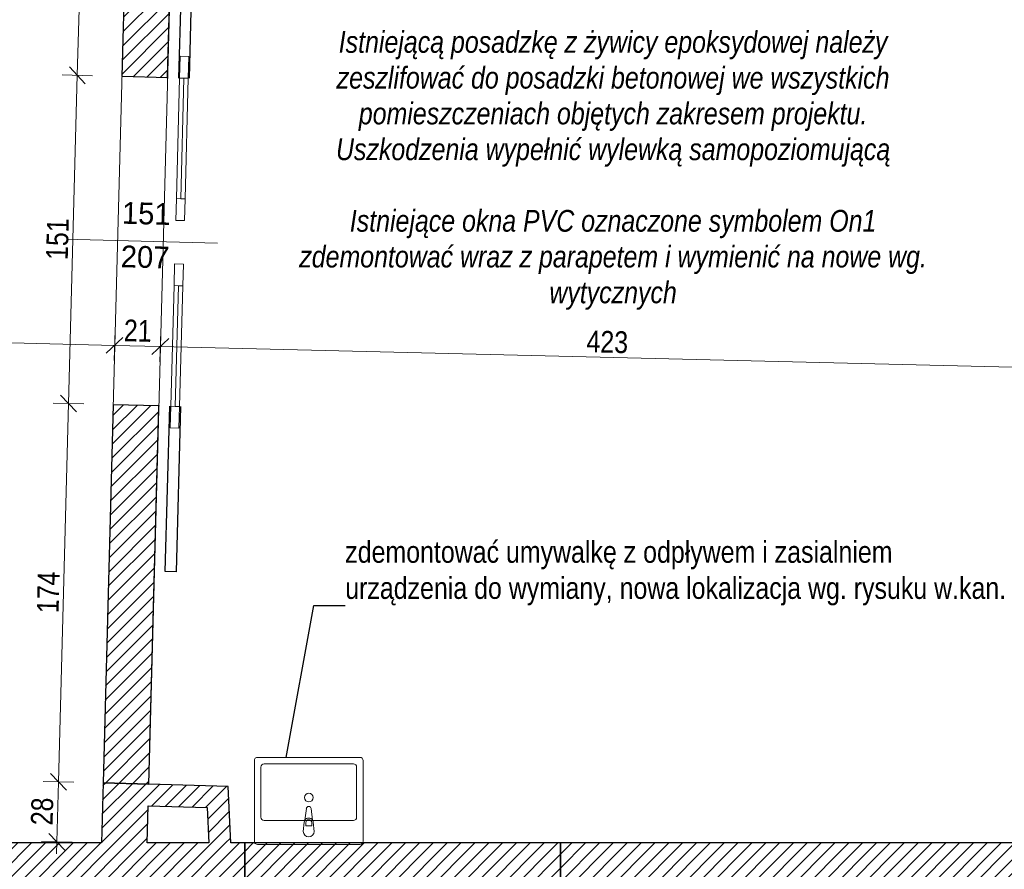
# Model space of a CAD drawing. Header units: millimetres. Extents: x 172139 to 266886, y 98118 to 138225.
# Tile 71 of 123: x 215828 to 220352, y 115466 to 119371. Entities that reach past the tile are written whole.
import ezdxf
from ezdxf.enums import TextEntityAlignment as Align

# ---------------------------------------------------------------- set-up
doc = ezdxf.new("R2010")
doc.units = ezdxf.units.MM
doc.header["$MEASUREMENT"] = 0
doc.linetypes.add('Wipeout_Contour', pattern=[1000, 0, -1000])
for name, color, linetype in [('Drzwi ArchiCAD', 7, 'Continuous'), ('KR_INW', 7, 'Continuous'), ('PRZEBUDOWA_WYBURZENIA_DZIAŁOWE', 7, 'Continuous'), ('PRZEBUDOWA_WYBURZENIA_OPIS', 7, 'Continuous'), ('Znaczniki drzwi ArchiCADa', 7, 'Continuous')]:
    doc.layers.add(name, color=color, linetype=linetype)
for name, color, linetype, lineweight, true_color in [('Drzwi ArchiCAD_Nr_pióra__48', 7, 'Continuous', 15, 0xa80f02), ('PRZEBUDOWA_WYBURZENIA_DZIAŁOWE_Nr_pióra__48', 7, 'Continuous', 15, 0xa80f02), ('PRZEBUDOWA_WYBURZENIA_OPIS_Nr_pióra__20', 7, 'Continuous', 13, 0xb00000), ('PRZEBUDOWA_WYBURZENIA_OPIS_Nr_pióra__48', 7, 'Continuous', 15, 0xa80f02), ('PRZEBUDOWA_WYBURZENIA_OPIS_Nr_pióra__8', 7, 'Continuous', 100, 0xa80f02), ('Znaczniki drzwi ArchiCADa_Nr_pióra__20', 7, 'Continuous', 13, 0xb00000)]:
    doc.layers.add(name, color=color, linetype=linetype, lineweight=lineweight, true_color=true_color)
for name, color, linetype, lineweight in [('KR_INW_Nr_pióra__101', 252, 'Continuous', 5), ('KR_INW_Nr_pióra__27', 7, 'Continuous', 25), ('PRZEBUDOWA_WYBURZENIA_DZIAŁOWE_Nr_pióra__27', 7, 'Continuous', 25), ('PRZEBUDOWA_WYBURZENIA_OPIS_Nr_pióra__1', 7, 'Continuous', 13), ('STREFA_WYBURZENIA_Nr_pióra__121', 255, 'Continuous', 0), ('Znaczniki drzwi ArchiCADa_Nr_pióra__7', 7, 'Continuous', 13)]:
    doc.layers.add(name, color=color, linetype=linetype, lineweight=lineweight)
doc.styles.add('GENERATED_STYLE_1', font='txt')
doc.styles.add('GENERATED_STYLE_3', font='txt')
doc.linetypes.add('X', pattern='A,0,[1,20231130_A.01.3_WYBURZENIA1.Shx,S=2.380952,R=0,X=0,Y=0],-300,0', length=300)
doc.dimstyles.new('GENERATED_STYLE__1', dxfattribs={"dimtxt": 100, "dimasz": 71.25, "dimexe": 0.18, "dimexo": 0, "dimgap": 0.09, "dimtad": 1, "dimdec": 0, "dimlfac": 0.1, "dimzin": 0, "dimdsep": 46, "dimtxsty": 'GENERATED_STYLE_1', "dimblk": 'ARROWHEAD_6', "dimblk1": 'ARROWHEAD_6', "dimblk2": 'ARROWHEAD_6', "dimcen": 0.09, "dimclrd": 256, "dimclre": 256, "dimclrt": 256, "dimadec": 1, "dimazin": 0, "dimtfac": 1, "dimtdec": 4, "dimtmove": 0, "dimatfit": 3, "dimfxl": 0, "dimtolj": 1, "dimtzin": 0, "dimarcsym": 0})
doc.dimstyles.new('GENERATED_STYLE__3', dxfattribs={"dimtxt": 0.18, "dimasz": 91.2, "dimexe": 0.18, "dimexo": 0.0625, "dimgap": 0.09, "dimtad": 0, "dimtih": 1, "dimtoh": 1, "dimdec": 4, "dimzin": 0, "dimdsep": 46, "dimcen": 0.09, "dimadec": 0, "dimazin": 0, "dimtfac": 1, "dimtdec": 4, "dimtmove": 0, "dimatfit": 3, "dimldrblk": 'ARROWHEAD_5', "dimfxl": 0, "dimtolj": 1, "dimtzin": 0, "dimarcsym": 0})
pattern_1 = [(45, (0, 0), (-31.819804, 31.819804), [])]

# ---------------------------------------------------------------- blocks, each defined once
blk = doc.blocks.new('Ściana_10', base_point=(216203.5, 115586.8))
at = {"layer": 'KR_INW_Nr_pióra__101', "linetype": 'Continuous'}
h = blk.add_hatch(dxfattribs=at)
h.set_pattern_fill('Cegła_licówka', color=256, style=0, pattern_type=2)
h.set_pattern_definition(pattern_1)
h.paths.add_polyline_path([(216413.5, 115586.8), (216420.8, 115856.8), (216210.8, 115862.5), (216203.5, 115586.8)])
at = {"layer": 'KR_INW_Nr_pióra__27', "linetype": 'Continuous', "flags": 128}
for points in [[(216210.8, 115862.5), (216203.5, 115586.8)], [(216420.8, 115856.8), (216210.8, 115862.5)], [(216420.8, 115856.8), (216420.8, 115856.8)], [(216413.5, 115586.8), (216418.1, 115756.8)]]:
    blk.add_lwpolyline(points, dxfattribs=at)
blk = doc.blocks.new('Ściana_17', base_point=(215750.3, 115586.8))
at = {"layer": 'KR_INW_Nr_pióra__101', "linetype": 'Continuous'}
h = blk.add_hatch(dxfattribs=at)
h.set_pattern_fill('Cegła_licówka', color=256, style=0, pattern_type=2)
h.set_pattern_definition(pattern_1)
h.paths.add_polyline_path([(215750.3, 115166.8), (216862.4, 115166.8), (216862.4, 115586.8), (215750.3, 115586.8)])
at = {"layer": 'KR_INW_Nr_pióra__27', "linetype": 'Continuous', "flags": 128}
for points in [[(216203.5, 115586.8), (215750.3, 115586.8)], [(216697.3, 115586.8), (216413.5, 115586.8)], [(216862.4, 115586.8), (216797.4, 115586.8)], [(216862.4, 115166.8), (216862.4, 115586.8)], [(215880.3, 115166.8), (216862.4, 115166.8)]]:
    blk.add_lwpolyline(points, dxfattribs=at)
blk = doc.blocks.new('Ściana_29', base_point=(216210.8, 115862.5))
at = {"layer": 'KR_INW_Nr_pióra__101', "linetype": 'Continuous'}
h = blk.add_hatch(dxfattribs=at)
h.set_pattern_fill('Cegła_licówka', color=256, style=0, pattern_type=2)
h.set_pattern_definition(pattern_1)
h.paths.add_polyline_path([(216418.1, 115756.8), (216690, 115749.5), (216785.8, 115846.9), (216420.8, 115856.8)])
at = {"layer": 'KR_INW_Nr_pióra__27', "linetype": 'Continuous', "flags": 128}
for points in [[(216785.8, 115846.9), (216420.8, 115856.8)], [(216418.1, 115756.8), (216690, 115749.5)]]:
    blk.add_lwpolyline(points, dxfattribs=at)
blk = doc.blocks.new('Ściana_30', base_point=(216785.8, 115846.9))
at = {"layer": 'KR_INW_Nr_pióra__101', "linetype": 'Continuous'}
h = blk.add_hatch(dxfattribs=at)
h.set_pattern_fill('Cegła_licówka', color=256, style=0, pattern_type=2)
h.set_pattern_definition(pattern_1)
h.paths.add_polyline_path([(216690, 115749.5), (216697.3, 115586.8), (216797.4, 115586.8), (216785.8, 115846.9)])
at = {"layer": 'KR_INW_Nr_pióra__27', "linetype": 'Continuous', "flags": 128}
for points in [[(216797.4, 115586.8), (216785.8, 115846.9)], [(216690, 115749.5), (216697.3, 115586.8)]]:
    blk.add_lwpolyline(points, dxfattribs=at)
blk = doc.blocks.new('Drzwi przesuwne_ podwójne_ kieszeniowe 19')
at = {"layer": 'Drzwi ArchiCAD_Nr_pióra__48', "linetype": 'Continuous'}
for p, q in [((-754.5, -5), (-854.5, -5)), ((-854.5, -5), (-854.5, -45)), ((-854.5, -45), (-754.5, -45)), ((-200, -5), (-754.5, -5)), ((-754.5, -5), (-754.5, -25)), ((-754.5, -45), (-754.5, -5)), ((-754.5, -25), (-200, -25)), ((-200, -25), (-754.5, -25)), ((-754.5, -25), (-754.5, -45)), ((-200, -25), (-754.5, -25)), ((-754.5, -45), (-200, -45)), ((-200, -25), (-200, -5)), ((-100, -5), (-200, -5)), ((-200, -5), (-200, -45)), ((-200, -45), (-200, -25)), ((-200, -45), (-100, -45)), ((-100, -45), (-100, -5)), ((100, -5), (200, -5)), ((100, -45), (100, -5)), ((200, -45), (100, -45)), ((200, -25), (200, -5)), ((200, -5), (754.5, -5)), ((200, -5), (200, -45)), ((754.5, -25), (200, -25)), ((200, -45), (200, -25)), ((200, -25), (754.5, -25)), ((200, -25), (754.5, -25)), ((754.5, -45), (200, -45)), ((754.5, -5), (754.5, -25)), ((754.5, -45), (754.5, -5)), ((754.5, -5), (854.5, -5)), ((754.5, -25), (754.5, -45)), ((854.5, -45), (754.5, -45)), ((854.5, -5), (854.5, -45))]:
    blk.add_line(p, q, dxfattribs=at)
blk = doc.blocks.new('Znacznik Wym 19_12')
at = {"layer": 'Znaczniki drzwi ArchiCADa_Nr_pióra__20', "linetype": 'Continuous'}
blk.add_line((0, -460), (0, 300), dxfattribs=at)
at = {"layer": 'Znaczniki drzwi ArchiCADa_Nr_pióra__7', "style": 'GENERATED_STYLE_1'}
for tag, rotation, p in [('AC_MarkerText_3', 270, (-182.4, 12.7)), ('AC_MarkerText_2', 270, (17.6, -51.3)), ('AC_MarkerText_5', 180, (-108.8, -192.9))]:
    blk.add_attdef(tag, text='', height=100, rotation=rotation, dxfattribs=at).set_placement(p, align=Align.BOTTOM_LEFT)
blk = doc.blocks.new('Ściana_121', base_point=(216210.8, 115862.5))
at = {"layer": 'PRZEBUDOWA_WYBURZENIA_DZIAŁOWE_Nr_pióra__48', "linetype": 'Continuous'}
h = blk.add_hatch(dxfattribs=at)
h.set_pattern_fill('Cegła_licówka', color=256, style=0, pattern_type=2)
h.set_pattern_definition(pattern_1)
h.paths.add_polyline_path([(216352.2, 121145.6), (216297.8, 119109.8), (216507.7, 119104.2), (216562.2, 121140)])
h = blk.add_hatch(dxfattribs=at)
h.set_pattern_fill('Cegła_licówka', color=256, style=0, pattern_type=2)
h.set_pattern_definition(pattern_1)
h.paths.add_polyline_path([(216210.8, 115862.5), (216420.8, 115856.8), (216467.3, 117595.6), (216257.4, 117601.2)])
at = {"layer": 'PRZEBUDOWA_WYBURZENIA_DZIAŁOWE_Nr_pióra__27', "linetype": 'Continuous'}
for p, q in [((216578, 119862.1), (216557.7, 119102.8)), ((216628, 119860.8), (216578, 119862.1)), ((216607.6, 119101.5), (216628, 119860.8)), ((216497, 116835), (216517.3, 117594.3)), ((216567.3, 117592.9), (216546.9, 116833.7)), ((216546.9, 116833.7), (216497, 116835))]:
    blk.add_line(p, q, dxfattribs=at)
at = {"layer": 'PRZEBUDOWA_WYBURZENIA_DZIAŁOWE_Nr_pióra__27', "linetype": 'X'}
for p, q in [((216507.7, 119104.2), (216297.8, 119109.8)), ((216467.3, 117595.6), (216257.4, 117601.2))]:
    blk.add_line(p, q, dxfattribs=at)
at = {"layer": 'PRZEBUDOWA_WYBURZENIA_DZIAŁOWE_Nr_pióra__27', "linetype": 'X', "flags": 128}
for points in [[(216352.2, 121145.6), (216297.8, 119109.8)], [(216562.2, 121140), (216352.2, 121145.6)], [(216507.7, 119104.2), (216562.2, 121140)], [(216257.4, 117601.2), (216210.8, 115862.5)], [(216420.8, 115856.8), (216467.3, 117595.6)], [(216210.8, 115862.5), (216420.8, 115856.8)]]:
    blk.add_lwpolyline(points, dxfattribs=at)
at = {"layer": 'PRZEBUDOWA_WYBURZENIA_DZIAŁOWE_Nr_pióra__27', "linetype": 'X'}
for p in [(216507.7, 119104.2), (216467.3, 117595.6)]:
    blk.add_point(p, dxfattribs=at)
at = {"layer": 'Drzwi ArchiCAD', "linetype": 'Continuous', "xscale": -1, "zscale": 1000, "rotation": 268.4669030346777}
blk.add_blockref('Drzwi przesuwne_ podwójne_ kieszeniowe 19', (216587.5, 118347.2), dxfattribs=at)
at = {"layer": 'Znaczniki drzwi ArchiCADa', "color": 14, "lineweight": 13, "true_color": 0xb00000}
ref = blk.add_blockref('Znacznik Wym 19_12', (216277.6, 118355.5), dxfattribs=dict(at, rotation=88.46690303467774))
ref.add_attrib('AC_MarkerText_2', '151', dxfattribs={"layer": 'Znaczniki drzwi ArchiCADa_Nr_pióra__7', "color": 7, "height": 100, "rotation": 358.4669, "style": 'GENERATED_STYLE_1'}).set_placement((216296, 118403.3), align=Align.BOTTOM_LEFT)
ref.add_attrib('AC_MarkerText_3', '207', dxfattribs={"layer": 'Znaczniki drzwi ArchiCADa_Nr_pióra__7', "color": 7, "height": 100, "rotation": 358.4669, "style": 'GENERATED_STYLE_1'}).set_placement((216290.7, 118203.4), align=Align.BOTTOM_LEFT)
blk = doc.blocks.new('Ściana_133', base_point=(218312.4, 115586.8))
at = {"layer": 'KR_INW_Nr_pióra__101', "linetype": 'Continuous'}
h = blk.add_hatch(dxfattribs=at)
h.set_pattern_fill('Cegła_licówka', color=256, style=0, pattern_type=2)
h.set_pattern_definition(pattern_1)
h.paths.add_polyline_path([(218312.4, 115166.8), (224463.2, 115166.8), (224463.2, 115586.8), (218312.4, 115586.8)])
at = {"layer": 'KR_INW_Nr_pióra__27', "linetype": 'Continuous', "flags": 128}
for points in [[(220688.1, 115586.8), (218312.4, 115586.8)], [(218312.4, 115586.8), (218312.4, 115166.8)]]:
    blk.add_lwpolyline(points, dxfattribs=at)
blk = doc.blocks.new('Ściana_134', base_point=(216862.4, 115166.8))
at = {"layer": 'PRZEBUDOWA_WYBURZENIA_DZIAŁOWE_Nr_pióra__48', "linetype": 'Continuous'}
h = blk.add_hatch(dxfattribs=at)
h.set_pattern_fill('Cegła_licówka', color=256, style=0, pattern_type=2)
h.set_pattern_definition(pattern_1)
h.paths.add_polyline_path([(216862.4, 115166.8), (218312.4, 115166.8), (218312.4, 115586.8), (216862.4, 115586.8)])
at = {"layer": 'PRZEBUDOWA_WYBURZENIA_DZIAŁOWE_Nr_pióra__27', "linetype": 'X', "flags": 128}
for points in [[(218312.4, 115586.8), (216862.4, 115586.8)], [(216862.4, 115586.8), (216862.4, 115166.8)], [(218312.4, 115166.8), (218312.4, 115586.8)], [(216862.4, 115166.8), (218312.4, 115166.8)]]:
    blk.add_lwpolyline(points, dxfattribs=at)
blk = doc.blocks.new('Umywalka 19')
at = {"layer": 'PRZEBUDOWA_WYBURZENIA_OPIS_Nr_pióra__48', "linetype": 'Continuous'}
for p, q in [((-235, 0), (235, 0)), ((-250, -385), (-250, -15)), ((250, -15), (250, -385)), ((-25, -60), (-21, -102)), ((-13.6, -99.8), (-13.6, -84.9)), ((-13.6, -84.9), (13.6, -84.9)), ((13.6, -84.9), (13.6, -99.8)), ((21, -102), (25, -60)), ((-220, -355), (-220, -125)), ((-205, -110), (205, -110)), ((-17.7, -111.5), (-11.1, -164.4)), ((11.1, -164.4), (17.7, -111.5)), ((220, -125), (220, -355)), ((235, -400), (-235, -400)), ((205, -370), (-205, -370))]:
    blk.add_line(p, q, dxfattribs=at)
blk.add_circle((0, -215), 20, dxfattribs=at)
for centre, radius, start, end in [((-235, -15), 15, 90, 180), ((235, -15), 15, 0, 90), ((0, -60), 25, 0, 180), ((-205, -125), 15, 90, 180), ((0, -100.1), 21.1, 185.1696, 212.771), ((0, -100.1), 21.1, 212.771, 327.229), ((0, -99.8), 13.6, 180, 0), ((0, -100.1), 21.1, 327.229, 354.8304), ((205, -125), 15, 0, 90), ((0, -163), 11.2, 187.1389, 352.8611), ((-205, -355), 15, 180, 270), ((205, -355), 15, 270, 0), ((-235, -385), 15, 180, 270), ((235, -385), 15, 270, 0)]:
    blk.add_arc(centre, radius, start, end, dxfattribs=at)
blk = doc.blocks.new('*D481')
at = {"layer": 'PRZEBUDOWA_WYBURZENIA_OPIS_Nr_pióra__20', "linetype": 'Continuous'}
for p, q in [((216005.7, 115868), (216052.3, 117606.7)), ((215969.2, 115906.4), (216042.2, 115829.5)), ((216076, 115866.1), (215935.4, 115869.8)), ((215998.3, 115592.3), (216005.7, 115868)), ((215961.9, 115630.7), (216034.8, 115553.8)), ((216068.6, 115590.4), (215928.1, 115594.1)), ((215996.8, 115536), (215998.3, 115592.3))]:
    blk.add_line(p, q, dxfattribs=at)
at = {"color": 254, "linetype": 'Wipeout_Contour', "lineweight": 0, "ltscale": 979963.644018}
blk.add_wipeout([(215980.3, 115666.7), (215983.8, 115794.6), (215883.8, 115797.3), (215880.4, 115669.3)], dxfattribs=at).dxf.layer = 'PRZEBUDOWA_WYBURZENIA_OPIS'
at = {"layer": 'PRZEBUDOWA_WYBURZENIA_OPIS_Nr_pióra__20', "insert": (215980.3, 115666.7), "char_height": 100, "attachment_point": 7, "rotation": 88.4669, "style": 'GENERATED_STYLE_1'}
blk.add_mtext('\\A1;{\\fArial Narrow|b0|i0|c238|p34;28}', dxfattribs=at)
blk = doc.blocks.new('ARROWHEAD_6')
at = {"color": 0, "linetype": 'Continuous', "lineweight": 0}
for p, q in [((0, 0), (-1, 0)), ((-0.5, -0.5), (0.5, 0.5))]:
    blk.add_line(p, q, dxfattribs=at)
blk = doc.blocks.new('*D483')
at = {"layer": 'PRZEBUDOWA_WYBURZENIA_OPIS_Nr_pióra__20', "linetype": 'Continuous'}
for p, q in [((216052.3, 117606.7), (216092.6, 119115.3)), ((216015.8, 117645.2), (216088.7, 117568.2)), ((216122.5, 117604.9), (215982, 117608.6)), ((216005.7, 115868), (216052.3, 117606.7)), ((215969.2, 115906.4), (216042.2, 115829.5))]:
    blk.add_line(p, q, dxfattribs=at)
at = {"color": 254, "linetype": 'Wipeout_Contour', "lineweight": 0, "ltscale": 981968.204804}
blk.add_wipeout([(216006.4, 116641.9), (216011.6, 116833.8), (215911.6, 116836.5), (215906.5, 116644.6)], dxfattribs=at).dxf.layer = 'PRZEBUDOWA_WYBURZENIA_OPIS'
at = {"layer": 'PRZEBUDOWA_WYBURZENIA_OPIS_Nr_pióra__20', "insert": (216006.4, 116641.9), "char_height": 100, "attachment_point": 7, "rotation": 88.4669, "style": 'GENERATED_STYLE_1'}
blk.add_mtext('\\A1;{\\fArial Narrow|b0|i0|c238|p34;174}', dxfattribs=at)
blk = doc.blocks.new('*D484')
at = {"layer": 'PRZEBUDOWA_WYBURZENIA_OPIS_Nr_pióra__20', "linetype": 'Continuous'}
for p, q in [((216092.6, 119115.3), (216147.1, 121151.1)), ((216056.1, 119153.8), (216129.1, 119076.8)), ((216162.9, 119113.4), (216022.3, 119117.2)), ((216052.3, 117606.7), (216092.6, 119115.3)), ((216015.8, 117645.2), (216088.7, 117568.2))]:
    blk.add_line(p, q, dxfattribs=at)
at = {"color": 254, "linetype": 'Wipeout_Contour', "lineweight": 0, "ltscale": 985225.625031}
blk.add_wipeout([(216049.9, 118265.6), (216055, 118457.5), (215955.1, 118460.2), (215949.9, 118268.3)], dxfattribs=at).dxf.layer = 'PRZEBUDOWA_WYBURZENIA_OPIS'
at = {"layer": 'PRZEBUDOWA_WYBURZENIA_OPIS_Nr_pióra__20', "insert": (216049.9, 118265.6), "char_height": 100, "attachment_point": 7, "rotation": 88.4669, "style": 'GENERATED_STYLE_1'}
blk.add_mtext('\\A1;{\\fArial Narrow|b0|i0|c238|p34;151}', dxfattribs=at)
blk = doc.blocks.new('*D485')
at = {"layer": 'PRZEBUDOWA_WYBURZENIA_OPIS_Nr_pióra__20', "linetype": 'Continuous'}
for p, q in [((216183.6, 121112.6), (216110.6, 121189.6)), ((216147.1, 121151.1), (216148.6, 121207.3)), ((216217.4, 121149.2), (216076.8, 121153)), ((216092.6, 119115.3), (216147.1, 121151.1)), ((216056.1, 119153.8), (216129.1, 119076.8))]:
    blk.add_line(p, q, dxfattribs=at)
at = {"color": 254, "linetype": 'Wipeout_Contour', "lineweight": 0, "ltscale": 988817.462633}
blk.add_wipeout([(216097.3, 120037.8), (216102.5, 120229.7), (216002.5, 120232.4), (215997.3, 120040.4)], dxfattribs=at).dxf.layer = 'PRZEBUDOWA_WYBURZENIA_OPIS'
at = {"layer": 'PRZEBUDOWA_WYBURZENIA_OPIS_Nr_pióra__20', "insert": (216097.3, 120037.8), "char_height": 100, "attachment_point": 7, "rotation": 88.4669, "style": 'GENERATED_STYLE_1'}
blk.add_mtext('\\A1;{\\fArial Narrow|b0|i0|c238|p34;204}', dxfattribs=at)
blk = doc.blocks.new('*D492')
at = {"layer": 'PRZEBUDOWA_WYBURZENIA_OPIS_Nr_pióra__20', "linetype": 'Continuous'}
for p, q in [((212197.3, 118010.9), (212120.5, 117937.8)), ((212407.3, 118005.8), (212330.5, 117932.6)), ((212367.1, 117898.9), (212370.6, 118039.5)), ((212158.9, 117974.3), (212368.9, 117969.2)), ((212368.9, 117969.2), (216264, 117874))]:
    blk.add_line(p, q, dxfattribs=at)
at = {"color": 254, "linetype": 'Wipeout_Contour', "lineweight": 0, "ltscale": 971518.763225}
blk.add_wipeout([(212200.4, 117993.3), (212328.4, 117990.2), (212330.8, 118090.2), (212202.8, 118093.3)], dxfattribs=at).dxf.layer = 'PRZEBUDOWA_WYBURZENIA_OPIS'
at = {"layer": 'PRZEBUDOWA_WYBURZENIA_OPIS_Nr_pióra__20', "insert": (212200.4, 117993.3), "char_height": 100, "attachment_point": 7, "rotation": 358.6001, "style": 'GENERATED_STYLE_1'}
blk.add_mtext('\\A1;{\\fArial Narrow|b0|i0|c238|p34;21}', dxfattribs=at)
blk = doc.blocks.new('*D493')
at = {"layer": 'PRZEBUDOWA_WYBURZENIA_OPIS_Nr_pióra__20', "linetype": 'Continuous'}
for p, q in [((212407.3, 118005.8), (212330.5, 117932.6)), ((212368.9, 117969.2), (216264, 117874)), ((216302.4, 117910.6), (216225.6, 117837.4)), ((216262.3, 117803.7), (216265.8, 117944.3)), ((216264, 117874), (216474, 117868.9))]:
    blk.add_line(p, q, dxfattribs=at)
at = {"color": 254, "linetype": 'Wipeout_Contour', "lineweight": 0, "ltscale": 978605.48694}
blk.add_wipeout([(214221, 117943.9), (214412.9, 117939.3), (214415.4, 118039.2), (214223.4, 118043.9)], dxfattribs=at).dxf.layer = 'PRZEBUDOWA_WYBURZENIA_OPIS'
at = {"layer": 'PRZEBUDOWA_WYBURZENIA_OPIS_Nr_pióra__20', "insert": (214221, 117943.9), "char_height": 100, "attachment_point": 7, "rotation": 358.6001, "style": 'GENERATED_STYLE_1'}
blk.add_mtext('\\A1;{\\fArial Narrow|b0|i0|c238|p34;390}', dxfattribs=at)
blk = doc.blocks.new('*D494')
at = {"layer": 'PRZEBUDOWA_WYBURZENIA_OPIS_Nr_pióra__20', "linetype": 'Continuous'}
for p, q in [((216302.4, 117910.6), (216225.6, 117837.4)), ((216472.3, 117798.6), (216475.7, 117939.2)), ((216264, 117874), (216474, 117868.9)), ((216512.4, 117905.5), (216435.6, 117832.3))]:
    blk.add_line(p, q, dxfattribs=at)
at = {"color": 254, "linetype": 'Wipeout_Contour', "lineweight": 0, "ltscale": 985709.665149}
blk.add_wipeout([(216305.5, 117893), (216433.5, 117889.9), (216435.9, 117989.8), (216308, 117993)], dxfattribs=at).dxf.layer = 'PRZEBUDOWA_WYBURZENIA_OPIS'
at = {"layer": 'PRZEBUDOWA_WYBURZENIA_OPIS_Nr_pióra__20', "insert": (216305.5, 117893), "char_height": 100, "attachment_point": 7, "rotation": 358.6001, "style": 'GENERATED_STYLE_1'}
blk.add_mtext('\\A1;{\\fArial Narrow|b0|i0|c238|p34;21}', dxfattribs=at)
blk = doc.blocks.new('*D495')
at = {"layer": 'PRZEBUDOWA_WYBURZENIA_OPIS_Nr_pióra__20', "linetype": 'Continuous'}
for p, q in [((216472.3, 117798.6), (216475.7, 117939.2)), ((216264, 117874), (216474, 117868.9)), ((216512.4, 117905.5), (216435.6, 117832.3)), ((216474, 117868.9), (220707.6, 117765.4)), ((220705.9, 117695.1), (220709.4, 117835.7)), ((220746, 117802), (220669.2, 117728.8)), ((220707.6, 117765.4), (220821.2, 117762.6))]:
    blk.add_line(p, q, dxfattribs=at)
at = {"color": 254, "linetype": 'Wipeout_Contour', "lineweight": 0, "ltscale": 993196.612555}
blk.add_wipeout([(218431.3, 117841.1), (218623.3, 117836.4), (218625.7, 117936.3), (218433.8, 117941)], dxfattribs=at).dxf.layer = 'PRZEBUDOWA_WYBURZENIA_OPIS'
at = {"color": 254, "linetype": 'Wipeout_Contour', "lineweight": 0, "ltscale": 1000428.738965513}
blk.add_wipeout([(220542.7, 117789.5), (220670.6, 117786.3), (220673.1, 117886.3), (220545.1, 117889.4)], dxfattribs=at).dxf.layer = 'PRZEBUDOWA_WYBURZENIA_OPIS'
at = {"layer": 'PRZEBUDOWA_WYBURZENIA_OPIS_Nr_pióra__20', "char_height": 100, "attachment_point": 7, "rotation": 358.6001, "style": 'GENERATED_STYLE_1'}
for s, insert in [('\\A1;{\\fArial Narrow|b0|i0|c238|p34;423}', (218431.3, 117841.1)), ('\\A1;{\\fArial Narrow|b0|i0|c238|p34;11}', (220542.7, 117789.5))]:
    blk.add_mtext(s, dxfattribs=dict(at, insert=insert))
blk = doc.blocks.new('ARROWHEAD_5')
at = {"color": 0, "linetype": 'Continuous', "lineweight": 0}
blk.add_line((0, 0), (-1, 0), dxfattribs=at)
blk.add_solid([(-1, 0.2679), (0, 0), (-1, -0.2679), (-1, 0.2679)], dxfattribs=at)

msp = doc.modelspace()

# ---------------------------------------------------------------- linework, layer by layer
at = {"layer": 'STREFA_WYBURZENIA_Nr_pióra__121', "linetype": 'Continuous', "flags": 128}
for points in [[(216210.8, 115862.5), (216352.2, 121145.6), (214448.1, 121145.6), (214448.1, 121050.6), (213414.4, 121050.6), (213414.4, 121145.6), (212236.4, 121145.6), (212446.4, 121140.5), (212316.5, 115826.1), (212310.6, 115586.8), (214176.7, 115586.8), (215056.7, 115586.8), (215750.3, 115586.8), (216203.5, 115586.8)], [(218939.5, 121145.6), (216352.2, 121145.6), (216562.2, 121140), (216420.8, 115856.8), (216420.8, 115856.8), (216785.8, 115846.9), (216797.4, 115586.8), (216862.4, 115586.8), (218312.4, 115586.8), (220688.1, 115586.8), (220678.8, 116587.4), (220733.9, 116588.9), (220678.8, 116588.4), (220636.9, 121145.6), (219973.1, 121145.6), (219973.1, 121057.6), (218939.5, 121057.6)]]:
    msp.add_lwpolyline(points, close=True, dxfattribs=at)

# ---------------------------------------------------------------- block references
at = {"layer": 'KR_INW'}
for name, p in [('Ściana_10', (216203.5, 115586.8)), ('Ściana_29', (216210.8, 115862.5)), ('Ściana_30', (216785.8, 115846.9)), ('Ściana_17', (215750.3, 115586.8)), ('Ściana_133', (218312.4, 115586.8))]:
    msp.add_blockref(name, p, dxfattribs=at)
at = {"layer": 'PRZEBUDOWA_WYBURZENIA_DZIAŁOWE'}
for name, p in [('Ściana_121', (216210.8, 115862.5)), ('Ściana_134', (216862.4, 115166.8))]:
    msp.add_blockref(name, p, dxfattribs=at)
at = {"layer": 'PRZEBUDOWA_WYBURZENIA_OPIS', "color": 104, "linetype": 'Continuous', "lineweight": 13, "true_color": 0x029e21, "zscale": 1000, "rotation": 180}
msp.add_blockref('Umywalka 19', (217156.1, 115580.1), dxfattribs=at)

# ---------------------------------------------------------------- next in the draw order: dimensions: what is measured, and where the dimension line sits
at = {"layer": 'PRZEBUDOWA_WYBURZENIA_OPIS', "color": 14, "linetype": 'Continuous', "lineweight": 13, "true_color": 0xb00000}
dim = msp.add_linear_dim(base=(216005.7, 115868), p1=(216203.5, 115586.8), p2=(216210.8, 115862.5), angle=88.4669, dimstyle='GENERATED_STYLE__1', dxfattribs=at)
dim.commit()
dim.dimension.update_dxf_attribs({"geometry": '*D481', "text_midpoint": (215932.4, 115743.9), "dimtype": 160, "text_rotation": 88.4669})

# ---------------------------------------------------------------- next in the draw order: dimensions: what is measured, and where the dimension line sits
dim = msp.add_linear_dim(base=(216052.3, 117606.7), p1=(216210.8, 115862.5), p2=(216257.4, 117601.2), angle=88.4669, dimstyle='GENERATED_STYLE__1', dxfattribs=at)
dim.commit()
dim.dimension.update_dxf_attribs({"geometry": '*D483', "text_midpoint": (215959.5, 116757), "dimtype": 160, "text_rotation": 88.4669})

# ---------------------------------------------------------------- next in the draw order: dimensions: what is measured, and where the dimension line sits
dim = msp.add_linear_dim(base=(216092.6, 119115.3), p1=(216257.4, 117601.2), p2=(216297.8, 119109.8), angle=88.4669, dimstyle='GENERATED_STYLE__1', dxfattribs=at)
dim.commit()
dim.dimension.update_dxf_attribs({"geometry": '*D484', "text_midpoint": (216002.9, 118380.7), "dimtype": 160, "text_rotation": 88.4669})

# ---------------------------------------------------------------- next in the draw order: dimensions: what is measured, and where the dimension line sits
for base, p1, p2, angle, picture, middle, turn in [((216147.1, 121151.1), (216297.8, 119109.8), (216352.2, 121145.6), 88.4669, '*D485', (216050.4, 120152.9), 88.4669), ((212368.9, 117969.2), (212150.3, 117622.1), (212360.3, 117617), 358.6001, '*D492', (212277.5, 118041.5), 358.6001)]:
    dim = msp.add_linear_dim(base=base, p1=p1, p2=p2, angle=angle, dimstyle='GENERATED_STYLE__1', dxfattribs=at)
    dim.commit()
    dim.dimension.update_dxf_attribs({"geometry": picture, "text_midpoint": middle, "dimtype": 160, "text_rotation": turn})

# ---------------------------------------------------------------- next in the draw order: dimensions: what is measured, and where the dimension line sits
dim = msp.add_linear_dim(base=(216264, 117874), p1=(212360.3, 117617), p2=(216257.4, 117601.2), angle=358.6001, dimstyle='GENERATED_STYLE__1', dxfattribs=at)
dim.commit()
dim.dimension.update_dxf_attribs({"geometry": '*D493', "text_midpoint": (214336, 117991.2), "dimtype": 160, "text_rotation": 358.6001})

# ---------------------------------------------------------------- next in the draw order: dimensions: what is measured, and where the dimension line sits
dim = msp.add_linear_dim(base=(216474, 117868.9), p1=(216257.4, 117601.2), p2=(216467.3, 117595.6), angle=358.6001, dimstyle='GENERATED_STYLE__1', dxfattribs=at)
dim.commit()
dim.dimension.update_dxf_attribs({"geometry": '*D494', "text_midpoint": (216382.6, 117941.1), "dimtype": 160, "text_rotation": 358.6001})

# ---------------------------------------------------------------- next in the draw order: dimensions: what is measured, and where the dimension line sits
dim = msp.add_linear_dim(base=(220707.6, 117765.4), p1=(216467.3, 117595.6), p2=(220678.8, 116587.4), angle=358.6001, dimstyle='GENERATED_STYLE__1', dxfattribs=at)
dim.commit()
dim.dimension.update_dxf_attribs({"geometry": '*D495', "text_midpoint": (218546.4, 117888.3), "dimtype": 160, "text_rotation": 358.6001})

# ---------------------------------------------------------------- next in the draw order: texts
at = {"layer": 'PRZEBUDOWA_WYBURZENIA_OPIS_Nr_pióra__8', "linetype": 'Continuous', "insert": (218554.6, 119318.7), "char_height": 100, "width": 2936.481, "attachment_point": 2, "line_spacing_factor": 0.986516, "style": 'GENERATED_STYLE_3'}
msp.add_mtext('\\A1;{\\fArial Narrow|b0|i1|c238|p34;Istniejącą posadzkę z żywicy epoksydowej należy zeszlifować do posadzki betonowej we wszystkich pomieszczeniach objętych zakresem projektu. Uszkodzenia wypełnić wylewką samopoziomującą \\P\\fArial Narrow|b0|i1|c238|p34;\\P\\fArial Narrow|b0|i1|c238|p34;Istniejące okna PVC oznaczone symbolem On1 zdemontować wraz z parapetem i wymienić na nowe wg. wytycznych}', dxfattribs=at)

# ---------------------------------------------------------------- next in the draw order: wipeouts: each hides what was drawn before it
at = {"linetype": 'Wipeout_Contour', "ltscale": 992425.576847}
msp.add_wipeout([(217287.8, 117041), (220454.4, 117041), (220454.4, 116639.6), (217287.8, 116639.6)], dxfattribs=at).dxf.layer = 'PRZEBUDOWA_WYBURZENIA_OPIS_Nr_pióra__1'

# ---------------------------------------------------------------- next in the draw order: texts
at = {"layer": 'PRZEBUDOWA_WYBURZENIA_OPIS_Nr_pióra__1', "linetype": 'Continuous', "insert": (217323.8, 116678.3), "char_height": 100, "attachment_point": 7, "line_spacing_factor": 0.995966, "style": 'GENERATED_STYLE_1'}
msp.add_mtext('\\A1;{\\fArial Narrow|b0|i0|c238|p34;zdemontować umywalkę z odpływem i zasialniem\\P\\fArial Narrow|b0|i0|c238|p34;urządzenia do wymiany, nowa lokalizacja wg. rysuku w.kan. }', dxfattribs=at)

# ---------------------------------------------------------------- next in the draw order: leaders
at = {"layer": 'PRZEBUDOWA_WYBURZENIA_OPIS_Nr_pióra__1', "linetype": 'Continuous', "annotation_type": 0, "has_hookline": 1, "hookline_direction": 0, "text_width": 3022}
msp.add_leader([(217051.9, 115980.1), (217179.7, 116678.3), (217323.7, 116678.3)], dimstyle='GENERATED_STYLE__3', dxfattribs=at)

doc.saveas('drawing.dxf')
